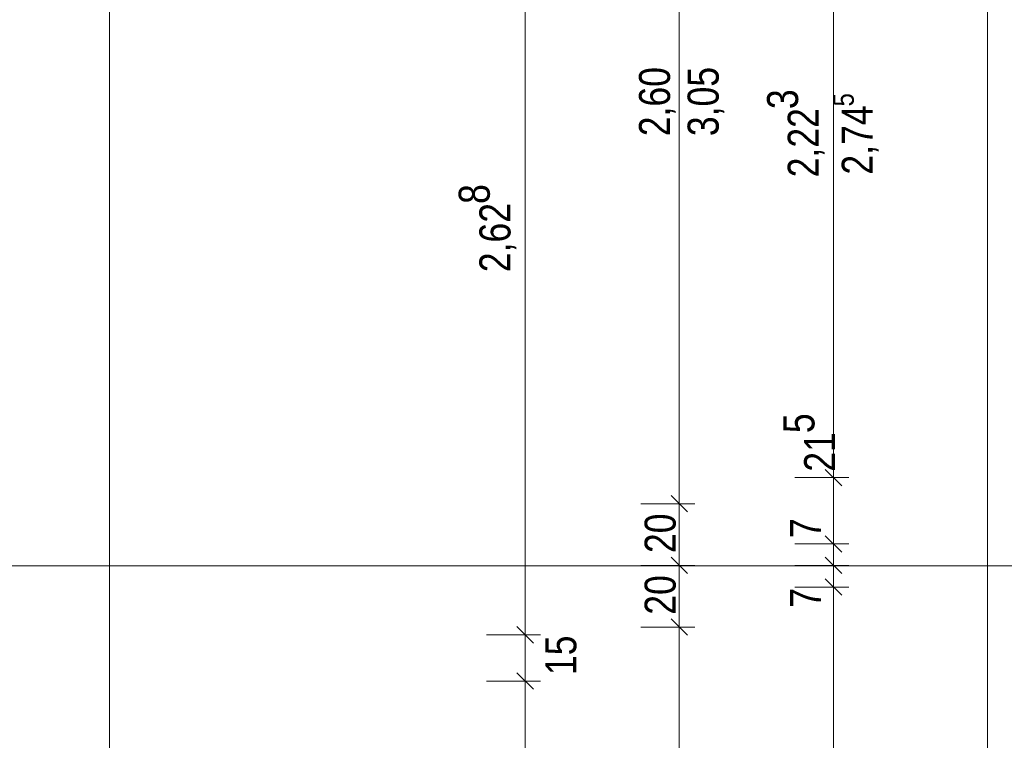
# Model space of a CAD drawing. Extents: x -620 to 300, y 62 to 1112.
# Tile 27 of 88: x -297 to -233, y 538 to 585. Entities that reach past the tile are written whole.
import ezdxf
from ezdxf.lldxf.tags import DXFTag

# ---------------------------------------------------------------- set-up
doc = ezdxf.new("R2010")
doc.units = 0
doc.layers.get('0').update_dxf_attribs({"lineweight": 13})
doc.layers.add('70 -71 Achsen- 1 Gebäudeachsen', color=7, linetype='STRICHPUNKT2-A06G9RP48I', lineweight=18)
doc.layers.add('70 -76 Bemaßung- 2 Allgemein', color=9, linetype='Continuous', lineweight=5, true_color=0x808080)
doc.styles.get("Standard").update_dxf_attribs({"font": 'ARIALN.TTF'})
tags = doc.linetypes.add('STRICHPUNKT2-A06G9RP48I', pattern=[12.7, 6.35, -3.175, 0, -3.175]).pattern_tags.tags
tags[10:11] = [DXFTag(74, 4), DXFTag(75, 0), DXFTag(340, '0'), DXFTag(46, 0.0), DXFTag(50, 0.0), DXFTag(44, 0.0), DXFTag(45, 0.0)]
tags[8:9] = [DXFTag(74, 4), DXFTag(75, 0), DXFTag(340, '0'), DXFTag(46, 0.0), DXFTag(50, 0.0), DXFTag(44, 0.0), DXFTag(45, 0.0)]
tags[6:7] = [DXFTag(74, 4), DXFTag(75, 0), DXFTag(340, '0'), DXFTag(46, 0.0), DXFTag(50, 0.0), DXFTag(44, 0.0), DXFTag(45, 0.0)]
tags[4:5] = [DXFTag(74, 4), DXFTag(75, 0), DXFTag(340, '0'), DXFTag(46, 0.0), DXFTag(50, 0.0), DXFTag(44, 0.0), DXFTag(45, 0.0)]

# ---------------------------------------------------------------- blocks, each defined once
blk = doc.blocks.new('Referenz-A06G9RP68I')
at = {"layer": '70 -71 Achsen- 1 Gebäudeachsen', "color": 0, "linetype": 'STRICHPUNKT2-A06G9RP48I', "lineweight": -2, "ltscale": 0.13}
for p, q in [((-291.176, 1084.554), (-291.176, 85.114)), ((-539.606, 549.614), (75.885, 549.614))]:
    blk.add_line(p, q, dxfattribs=at)
at = {"layer": '70 -76 Bemaßung- 2 Allgemein', "color": 0, "linetype": 'Continuous', "lineweight": -2, "ltscale": 0.13}
for p, q in [((-254.207, 554.695), (-254.207, 604.574)), ((-244.207, 556.395), (-244.207, 598.734)), ((-264.207, 546.195), (-264.207, 596.634)), ((-234.207, 385.695), (-234.207, 596.634)), ((-244.207, 556.395), (-244.207, 557.455)), ((-244.207, 554.334), (-244.207, 556.395)), ((-244.207, 554.334), (-244.207, 556.395)), ((-243.676, 554.804), (-244.738, 555.865)), ((-243.676, 554.804), (-244.738, 555.865)), ((-246.707, 555.334), (-243.207, 555.334)), ((-246.707, 555.334), (-243.207, 555.334)), ((-244.207, 551.034), (-244.207, 555.334)), ((-254.207, 552.634), (-254.207, 554.695)), ((-254.207, 554.634), (-254.207, 552.574)), ((-253.676, 553.104), (-254.738, 554.165)), ((-254.738, 554.165), (-253.676, 553.104)), ((-256.707, 553.634), (-253.207, 553.634)), ((-256.707, 553.634), (-253.207, 553.634)), ((-244.207, 552.095), (-244.207, 553.155)), ((-254.207, 550.695), (-254.207, 552.574)), ((-244.207, 550.034), (-244.207, 552.095)), ((-244.207, 552.034), (-244.207, 549.974)), ((-244.738, 551.565), (-243.676, 550.504)), ((-243.676, 550.504), (-244.738, 551.565)), ((-244.207, 550.695), (-244.207, 551.755)), ((-254.207, 548.634), (-254.207, 550.695)), ((-254.207, 550.634), (-254.207, 548.574)), ((-246.707, 551.034), (-243.207, 551.034)), ((-246.707, 551.034), (-243.207, 551.034)), ((-244.207, 549.634), (-244.207, 551.034)), ((-244.207, 548.634), (-244.207, 550.695)), ((-244.207, 550.634), (-244.207, 548.574)), ((-253.676, 549.104), (-254.738, 550.165)), ((-254.738, 550.165), (-253.676, 549.104)), ((-244.738, 550.165), (-243.676, 549.104)), ((-243.676, 549.104), (-244.738, 550.165)), ((-244.207, 549.974), (-244.207, 548.914)), ((-256.707, 549.634), (-253.207, 549.634)), ((-256.707, 549.634), (-253.207, 549.634)), ((-246.707, 549.634), (-243.207, 549.634)), ((-246.707, 549.634), (-243.207, 549.634)), ((-244.207, 548.234), (-244.207, 549.634)), ((-244.738, 548.765), (-243.676, 547.704)), ((-244.738, 548.765), (-243.676, 547.704)), ((-244.207, 549.234), (-244.207, 547.174)), ((-244.207, 549.234), (-244.207, 547.174)), ((-254.207, 546.695), (-254.207, 548.574)), ((-246.707, 548.234), (-243.207, 548.234)), ((-246.707, 548.234), (-243.207, 548.234)), ((-244.207, 548.574), (-244.207, 547.514)), ((-264.207, 546.195), (-264.207, 547.255)), ((-244.207, 547.174), (-244.207, 546.114)), ((-244.207, 387.095), (-244.207, 547.174)), ((-264.207, 544.134), (-264.207, 546.195)), ((-264.207, 544.134), (-264.207, 546.195)), ((-253.676, 545.104), (-254.738, 546.165)), ((-254.738, 546.165), (-253.676, 545.104)), ((-254.207, 544.634), (-254.207, 546.695)), ((-254.207, 546.634), (-254.207, 544.574)), ((-263.676, 544.604), (-264.738, 545.665)), ((-263.676, 544.604), (-264.738, 545.665)), ((-256.707, 545.634), (-253.207, 545.634)), ((-256.707, 545.634), (-253.207, 545.634)), ((-266.707, 545.134), (-263.207, 545.134)), ((-266.707, 545.134), (-263.207, 545.134)), ((-264.207, 542.134), (-264.207, 545.134)), ((-254.207, 389.695), (-254.207, 544.574)), ((-264.207, 543.134), (-264.207, 541.074)), ((-264.207, 543.134), (-264.207, 541.074)), ((-264.738, 542.665), (-263.676, 541.604)), ((-264.738, 542.665), (-263.676, 541.604)), ((-266.707, 542.134), (-263.207, 542.134)), ((-266.707, 542.134), (-263.207, 542.134)), ((-264.207, 541.074), (-264.207, 540.014)), ((-264.207, 389.695), (-264.207, 541.074))]:
    blk.add_line(p, q, dxfattribs=at)
at = {"layer": '70 -76 Bemaßung- 2 Allgemein', "color": 0, "linetype": 'Continuous', "lineweight": -2, "ltscale": 0.13, "attachment_point": 1, "rotation": 90}
for s, insert, char_height in [('{\\fArial Narrow;2,60}', (-256.823, 577.476), 2.01377), ('{\\fArial Narrow;3,05}', (-253.67, 577.484), 2.01377), ('{\\fArial Narrow;3}', (-248.518, 579.237), 2.01377), ('{\\fArial Narrow;2,22}', (-247.175, 574.811), 2.01377), ('{\\fArial Narrow;5}', (-244.231, 579.413), 1.34258), ('{\\fArial Narrow;2,74}', (-243.672, 574.987), 2.01377), ('{\\fArial Narrow;8}', (-268.518, 573.085), 2.01377), ('{\\fArial Narrow;2,62}', (-267.175, 568.658), 2.01377), ('{\\fArial Narrow;5}', (-247.456, 558.218), 2.01377), ('{\\fArial Narrow;21}', (-246.113, 555.716), 2.01377), ('{\\fArial Narrow;20}', (-256.458, 550.438), 2.01377), ('{\\fArial Narrow;7}', (-247.033, 551.407), 2.01377), ('{\\fArial Narrow;20}', (-256.458, 546.438), 2.01377), ('{\\fArial Narrow;7}', (-247.033, 546.887), 2.01377), ('{\\fArial Narrow;15}', (-262.902, 542.523), 2.01377)]:
    blk.add_mtext(s, dxfattribs=dict(at, insert=insert, char_height=char_height))

msp = doc.modelspace()

# ---------------------------------------------------------------- block references
at = {"color": 8, "lineweight": 13, "ltscale": 0.13, "true_color": 0x808080}
msp.add_blockref('Referenz-A06G9RP68I', (0, 0), dxfattribs=at)

doc.saveas('drawing.dxf')
